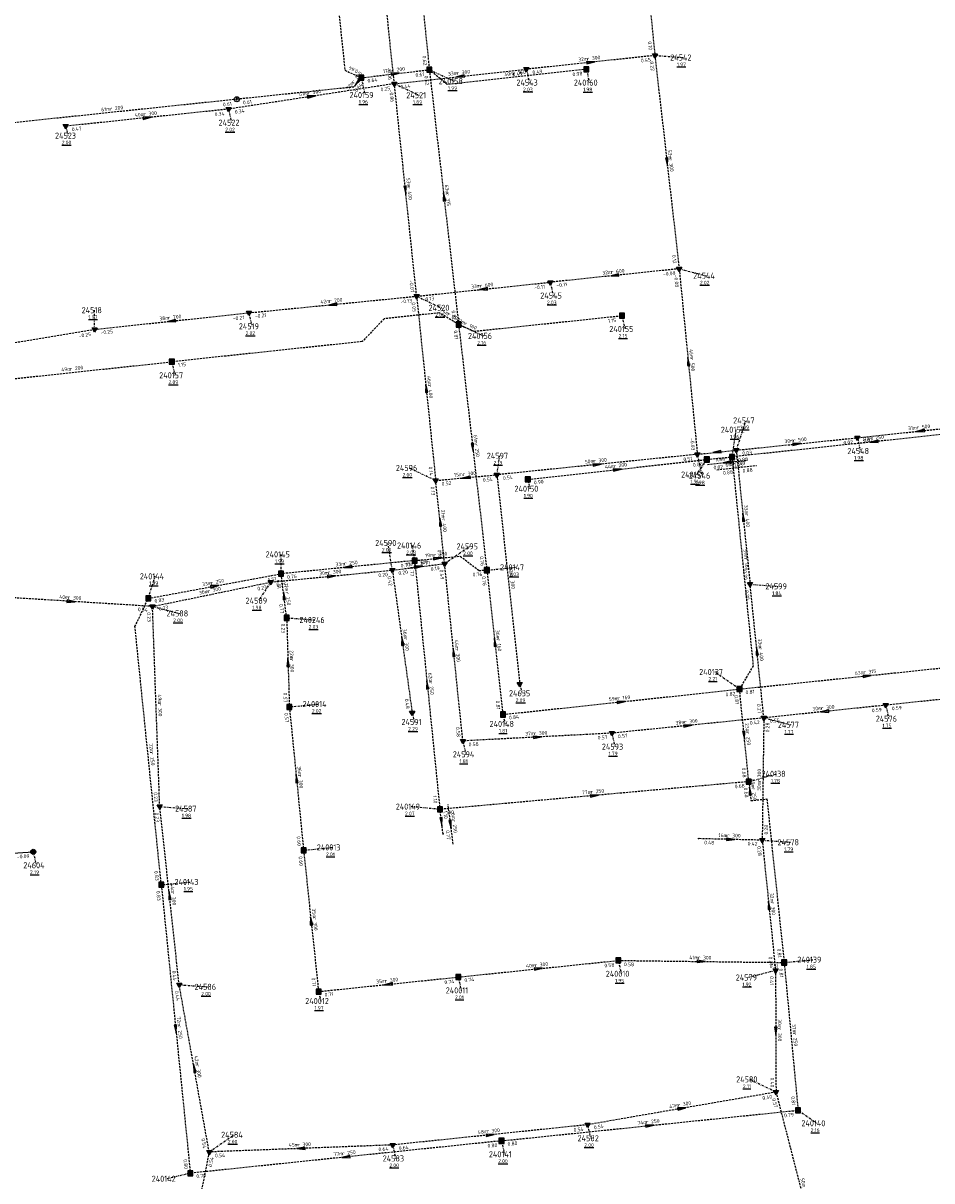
# Model space of a CAD drawing. Extents: x 188323 to 208361, y 565368 to 574910.
# Tile 216 of 256: x 204121 to 204345, y 569151 to 569437. Entities that reach past the tile are written whole.
import ezdxf

# ---------------------------------------------------------------- set-up
doc = ezdxf.new("R2010")
doc.units = 0
doc.linetypes.add('DASHDOT', pattern=[1, 0.5, -0.25, 0, -0.25])
doc.linetypes.add('DASHED', pattern=[0.75, 0.5, -0.25])
doc.layers.get('0').update_dxf_attribs({"linetype": 'CONTINUOUS'})
for name, color, linetype in [('RIO-AFM', 7, 'CONTINUOUS'), ('RIO-BOK', 7, 'CONTINUOUS'), ('RIO-DET', 7, 'CONTINUOUS'), ('RIO-KNP', 7, 'CONTINUOUS'), ('RIO-KNR', 7, 'CONTINUOUS'), ('RIO-LAG_0B', 7, 'CONTINUOUS'), ('RIO-LAG_1B', 7, 'DASHED'), ('RIO-LAG_2B', 7, 'DASHED'), ('RIO-LEN', 7, 'CONTINUOUS'), ('RIO-MVD', 1, 'CONTINUOUS'), ('RIO-VRB', 6, 'DASHDOT'), ('RIO-VRH', 7, 'CONTINUOUS')]:
    doc.layers.add(name, color=color, linetype=linetype)
doc.styles.add('RIO-TXT', font='isocp.shx')

# ---------------------------------------------------------------- blocks, each defined once
blk = doc.blocks.new('L_VHR')
blk.add_lwpolyline([(-0.5, 0), (0.5, 0), (-0.5, 0.15), (-0.5, -0.15), (0.5, 0)])
blk = doc.blocks.new('K_FIC')
blk.add_circle((0, 0), 0.0625)
at = {"style": 'RIO-TXT', "flags": 1}
blk.add_attdef('KNOOPNAAM', (2, 2), '', height=1, dxfattribs=at)
blk = doc.blocks.new('K_IPR')
blk.add_lwpolyline([(-0.5, -0.5), (0.5, -0.5), (0.5, 0.5), (-0.5, 0.5)], close=True)
blk.add_solid([(-0.5, 0.5), (0.5, 0.5), (-0.5, -0.5), (0.5, -0.5)])
at = {"style": 'RIO-TXT', "flags": 1}
blk.add_attdef('KNOOPNAAM', (2, 2), '', height=1, dxfattribs=at)
blk = doc.blocks.new('K_TEE')
for p, q in [((-0.15, 0.25), (0.15, 0.25)), ((0, -0.25), (0, 0.25))]:
    blk.add_line(p, q)
blk.add_circle((0, 0), 0.5)
at = {"style": 'RIO-TXT', "flags": 1}
blk.add_attdef('KNOOPNAAM', (2, 2), '', height=1, dxfattribs=at)
blk = doc.blocks.new('K_IPD')
blk.add_lwpolyline([(-0.496027, 0.307994), (0.503973, 0.307994), (0.003973, -0.558031)], close=True)
blk.add_solid([(-0.496027, 0.307994), (0.503973, 0.307994), (0.003973, -0.558031)])
at = {"style": 'RIO-TXT', "flags": 1}
blk.add_attdef('KNOOPNAAM', (2, 2), '', height=1, dxfattribs=at)
blk = doc.blocks.new('K_IPG')
blk.add_circle((0, 0), 0.5)
for points in [[(0, 0), (-0.5, 0), (-0.433013, 0.25)], [(0, 0), (-0.433013, -0.25), (-0.5, 0)], [(0, 0), (-0.433013, 0.25), (-0.25, 0.433013)], [(0, 0), (-0.25, -0.433013), (-0.433013, -0.25)], [(0, 0), (-0.25, 0.433013), (0, 0.5)], [(0, 0), (0, -0.5), (-0.25, -0.433013)], [(0, 0), (0, 0.5), (0.25, 0.433013)], [(0, 0), (0.25, 0.433013), (0.433013, 0.25)], [(0, 0), (0.433013, 0.25), (0.5, 0)], [(0, 0), (0.5, 0), (0.433013, -0.25)], [(0, 0), (0.433013, -0.25), (0.25, -0.433013)], [(0, 0), (0.25, -0.433013), (0, -0.5)]]:
    blk.add_solid(points)
at = {"style": 'RIO-TXT', "flags": 1}
blk.add_attdef('KNOOPNAAM', (2, 2), '', height=1, dxfattribs=at)
blk = doc.blocks.new('224_02______240002____240149_')
at = {"layer": 'RIO-LAG_1B'}
blk.add_line((0, 0), (-1.259, 9.739), dxfattribs=at)
at = {"layer": 'RIO-VRH', "xscale": 2, "yscale": 2, "zscale": 2, "rotation": 277.3547}
blk.add_blockref('L_VHR', (-0.6295, 4.8695), dxfattribs=at)
at = {"layer": 'RIO-AFM', "style": 'RIO-TXT'}
blk.add_text('r 250', height=0.9, rotation=277.3547, dxfattribs=at).set_placement((-0.271, 6.0049))
at = {"layer": 'RIO-BOK', "style": 'RIO-TXT'}
for s, p in [('1.10', (-2.4675, 8.1709)), ('0.77', (-1.843, 3.3512))]:
    blk.add_text(s, height=0.9, rotation=277.3547, dxfattribs=at).set_placement(p)
at = {"layer": 'RIO-LEN', "style": 'RIO-TXT'}
blk.add_text('6m', height=0.9, rotation=277.3547, dxfattribs=at).set_placement((-0.4792, 7.6115))
blk = doc.blocks.new('247_02______240151____240152_')
at = {"layer": 'RIO-LAG_1B'}
blk.add_line((0, 0), (9.761, 1.082), dxfattribs=at)
at = {"layer": 'RIO-AFM', "style": 'RIO-TXT'}
blk.add_text('r 200', height=0.9, rotation=6.3294, dxfattribs=at).set_placement((3.7516, 0.9192))
at = {"layer": 'RIO-BOK', "style": 'RIO-TXT'}
for p in [(6.376, -0.7013), (1.5456, -1.2371)]:
    blk.add_text('0.88', height=0.9, rotation=6.3294, dxfattribs=at).set_placement(p)
at = {"layer": 'RIO-LEN', "style": 'RIO-TXT'}
blk.add_text('6m', height=0.9, rotation=6.3294, dxfattribs=at).set_placement((2.1415, 0.7406))
blk = doc.blocks.new('283_02______24546_____24547_')
at = {"layer": 'RIO-LAG_2B'}
blk.add_line((0, 0), (9.768, 1.017), dxfattribs=at)
at = {"layer": 'RIO-VRH', "xscale": 2, "yscale": 2, "zscale": 2, "rotation": 185.9463}
blk.add_blockref('L_VHR', (4.884, 0.5085), dxfattribs=at)
at = {"layer": 'RIO-AFM', "style": 'RIO-TXT'}
blk.add_text('r 500', height=0.9, rotation=5.9463, dxfattribs=at).set_placement((4.0262, 0.9221))
at = {"layer": 'RIO-BOK', "style": 'RIO-TXT'}
for s, p in [('0.03', (6.3711, -0.7439)), ('0.02', (1.5373, -1.2474))]:
    blk.add_text(s, height=0.9, rotation=5.9463, dxfattribs=at).set_placement(p)
at = {"layer": 'RIO-LEN', "style": 'RIO-TXT'}
blk.add_text('10m', height=0.9, rotation=5.9463, dxfattribs=at).set_placement((1.8778, 0.6983))

msp = doc.modelspace()

# ---------------------------------------------------------------- linework, layer by layer
at = {"layer": 'RIO-LAG_0B'}
msp.add_line((204104.192, 569231.488), (204123.392, 569232.704), dxfattribs=at)
at = {"layer": 'RIO-LAG_1B'}
for p, q in [((204215.376, 569482.56), (204221.136, 569425.856)), ((204204.368, 569423.872), (204221.136, 569425.856)), ((204221.136, 569425.856), (204228.368, 569362.944)), ((204173.616, 569418.56), (204112.784, 569412.16)), ((204228.368, 569362.944), (204235.328, 569302.272)), ((204109.104, 569348.544), (204157.584, 569353.728)), ((204365.984, 569337.728), (204295.856, 569330.24)), ((204245.44, 569324.672), (204289.632, 569329.6)), ((204289.632, 569329.6), (204295.856, 569330.24)), ((204217.52, 569304.64), (204184.544, 569301.376)), ((204217.52, 569304.64), (204223.744, 569243.2)), ((204235.328, 569302.272), (204239.296, 569266.624)), ((204151.76, 569295.296), (204184.544, 569301.376)), ((204185.92, 569290.496), (204184.544, 569301.376)), ((204185.92, 569290.496), (204186.592, 569268.48)), ((204297.696, 569272.896), (204360.72, 569279.488)), ((204239.296, 569266.624), (204297.696, 569272.896)), ((204299.984, 569250.048), (204297.696, 569272.896)), ((204186.592, 569268.48), (204190.096, 569233.088)), ((204299.984, 569250.048), (204223.744, 569243.2)), ((204224.512, 569237.12), (204223.744, 569243.2)), ((204190.096, 569233.088), (204193.792, 569198.208)), ((204154.976, 569224.576), (204162.144, 569153.344)), ((204228.304, 569201.792), (204267.808, 569205.888)), ((204267.808, 569205.888), (204308.72, 569205.376)), ((204308.72, 569205.376), (204312.144, 569168.896)), ((204193.792, 569198.208), (204228.304, 569201.792)), ((204238.944, 569161.344), (204312.144, 569168.896)), ((204238.944, 569161.344), (204162.144, 569153.344))]:
    msp.add_line(p, q, dxfattribs=at)
for points in [[(204189.904, 569531.2), (204189.216, 569530.112), (204200.304, 569425.728), (204204.368, 569423.872)], [(204259.904, 569425.984), (204225.52, 569422.208), (204221.136, 569425.856)], [(204204.368, 569423.872), (204202.464, 569421.568), (204173.616, 569418.56)], [(204228.368, 569362.944), (204223.584, 569365.824), (204209.968, 569364.352), (204204.592, 569358.72), (204157.584, 569353.728)], [(204228.368, 569362.944), (204232.224, 569361.28), (204268.672, 569365.12)], [(204295.856, 569330.24), (204301.056, 569278.656), (204297.696, 569272.896)], [(204217.52, 569304.64), (204228.784, 569305.728), (204233.376, 569302.208), (204235.328, 569302.272)], [(204154.976, 569224.576), (204148.48, 569288.32), (204151.76, 569295.296)], [(204299.984, 569250.048), (204300.512, 569245.376), (204304.448, 569245.76), (204308.72, 569205.376)]]:
    msp.add_lwpolyline(points, dxfattribs=at)
at = {"layer": 'RIO-LAG_2B'}
for p, q in [((204212.496, 569422.4), (204206.8, 569476.8)), ((204273.504, 569463.168), (204276.8, 569429.376)), ((204276.8, 569429.376), (204245.104, 569425.984)), ((204276.8, 569429.376), (204282.8, 569376.704)), ((204212.496, 569422.4), (204245.104, 569425.984)), ((204212.496, 569422.4), (204171.6, 569416.128)), ((204218, 569369.92), (204212.496, 569422.4)), ((204171.6, 569416.128), (204131.392, 569411.904)), ((204282.8, 569376.704), (204251.008, 569373.376)), ((204282.8, 569376.704), (204287.296, 569330.88)), ((204218, 569369.92), (204251.008, 569373.376)), ((204176.608, 569365.824), (204218, 569369.92)), ((204218, 569369.92), (204222.704, 569324.416)), ((204138.496, 569361.728), (204176.608, 569365.824)), ((204099.6, 569355.328), (204138.496, 569361.728)), ((204326.8, 569334.976), (204357.904, 569338.304)), ((204296.896, 569331.904), (204326.8, 569334.976)), ((204287.296, 569330.88), (204237.792, 569325.824)), ((204287.296, 569330.88), (204296.896, 569331.904)), ((204296.896, 569331.904), (204300.304, 569298.816)), ((204222.704, 569324.416), (204237.792, 569325.824)), ((204237.792, 569325.824), (204243.456, 569274.176)), ((204224.896, 569303.872), (204222.704, 569324.416)), ((204182, 569299.328), (204212, 569302.272)), ((204212, 569302.272), (204224.896, 569303.872)), ((204212, 569302.272), (204216.896, 569267.072)), ((204229.408, 569260.096), (204224.896, 569303.872)), ((204152.8, 569293.312), (204182, 569299.328)), ((204303.696, 569265.792), (204300.304, 569298.816)), ((204152.8, 569293.312), (204112.608, 569295.808)), ((204154.592, 569243.904), (204152.8, 569293.312)), ((204364.496, 569272.128), (204333.792, 569268.928)), ((204333.792, 569268.928), (204303.696, 569265.792)), ((204303.696, 569265.792), (204266.208, 569262.016)), ((204303.696, 569265.792), (204303.296, 569235.584)), ((204266.208, 569262.016), (204229.408, 569260.096)), ((204159.392, 569199.872), (204154.592, 569243.904)), ((204303.296, 569235.584), (204287.6, 569235.968)), ((204303.296, 569235.584), (204306.592, 569203.392)), ((204306.592, 569203.392), (204306.704, 569173.376)), ((204166.8, 569158.592), (204159.392, 569199.872)), ((204306.704, 569173.376), (204260.192, 569165.312)), ((204306.704, 569173.376), (204319.2, 569124.672)), ((204260.192, 569165.312), (204212.096, 569160.32)), ((204212.096, 569160.32), (204166.8, 569158.592)), ((204166.8, 569158.592), (204162.304, 569136.32))]:
    msp.add_line(p, q, dxfattribs=at)
at = {"layer": 'RIO-VRB'}
for p, q in [((204276.8, 569429.4), (204283.7675, 569428.8713)), ((204221.14, 569425.87), (204227.2669, 569423.0322)), ((204245.1, 569426), (204245.8071, 569422.6868)), ((204259.91, 569425.99), (204260.6171, 569422.6768)), ((204204.37, 569423.9), (204205.2506, 569419.602)), ((204212.5, 569422.4), (204218.6269, 569419.5622)), ((204171.6, 569416.1), (204172.3071, 569412.7868)), ((204131.4, 569411.9), (204131.9335, 569409.5716)), ((204282.8, 569376.7), (204289.4482, 569374.98)), ((204251, 569373.4), (204251.7071, 569370.0868)), ((204218, 569369.9), (204224.1269, 569367.0622)), ((204138.5, 569361.7), (204138.4994, 569366.475)), ((204176.6, 569365.8), (204177.3071, 569362.4868)), ((204268.67, 569365.14), (204269.3771, 569361.8268)), ((204228.37, 569362.97), (204234.4969, 569360.1322)), ((204157.58, 569353.71), (204158.2871, 569350.3968)), ((204296.9, 569331.9), (204299.319, 569339.2486)), ((204295.85, 569330.26), (204296.9041, 569336.9429)), ((204326.8, 569335), (204327.5071, 569331.6868)), ((204237.8, 569325.8), (204238.5071, 569330.5132)), ((204287.3, 569330.9), (204288.3541, 569325.6171)), ((204222.7, 569324.4), (204216.051, 569327.5179)), ((204289.63, 569329.57), (204287.0944, 569325.8738)), ((204245.44, 569324.7), (204245.9735, 569322.3716)), ((204212, 569302.3), (204210.944, 569308.9825)), ((204217.52, 569304.63), (204216.9855, 569308.3582)), ((204224.9, 569303.9), (204231.0269, 569308.1378)), ((204184.54, 569301.39), (204184.5394, 569306.165)), ((204235.33, 569302.27), (204242.405, 569302.97)), ((204151.76, 569295.28), (204153.4952, 569300.7492)), ((204182, 569299.3), (204178.9647, 569294.7376)), ((204300.3, 569298.8), (204307.2675, 569298.2713)), ((204152.8, 569293.3), (204159.4482, 569291.58)), ((204185.92, 569290.5), (204192.8875, 569289.9713)), ((204297.69, 569272.88), (204291.5619, 569277.1159)), ((204243.45, 569274.19), (204243.9835, 569271.8616)), ((204186.6, 569268.5), (204193.675, 569269.2)), ((204333.8, 569268.9), (204334.5071, 569265.5868)), ((204216.9, 569267.1), (204217.4335, 569264.7716)), ((204239.29, 569266.63), (204239.8235, 569264.3016)), ((204303.7, 569265.8), (204310.3482, 569264.08)), ((204266.2, 569262), (204266.9071, 569258.6868)), ((204229.4, 569260.1), (204230.1071, 569256.7868)), ((204299.99, 569250.05), (204306.9575, 569251.9787)), ((204154.6, 569243.9), (204161.5675, 569243.3713)), ((204223.74, 569243.18), (204216.665, 569243.8778)), ((204190.1, 569233.1), (204197.175, 569233.8)), ((204303.3, 569235.6), (204310.2675, 569235.0713)), ((204123.4, 569232.7), (204124.1071, 569229.3868)), ((204154.97, 569224.56), (204162.045, 569225.26)), ((204267.8, 569205.9), (204268.5071, 569202.5868)), ((204308.72, 569205.37), (204315.795, 569206.07)), ((204228.3, 569201.8), (204229.0071, 569198.4868)), ((204306.6, 569203.4), (204299.9525, 569201.6779)), ((204159.4, 569199.9), (204166.3675, 569199.3713)), ((204193.8, 569198.2), (204194.3335, 569195.8716)), ((204306.7, 569173.4), (204300.051, 569176.5179)), ((204312.14, 569168.89), (204316.7934, 569165.6847)), ((204260.2, 569165.3), (204260.9071, 569161.9868)), ((204166.8, 569158.6), (204172.9269, 569162.8378)), ((204212.1, 569160.3), (204212.8071, 569156.9868)), ((204238.95, 569161.34), (204239.6571, 569158.0268)), ((204162.14, 569153.35), (204156.4321, 569151.9702))]:
    msp.add_line(p, q, dxfattribs=at)

# ---------------------------------------------------------------- block references
at = {"layer": 'RIO-DET'}
for name, p in [('283_02______24546_____24547_', (204289.792, 569328.384)), ('247_02______240151____240152_', (204292.128, 569327.04)), ('224_02______240002____240149_', (204227.024, 569234.624))]:
    msp.add_blockref(name, p, dxfattribs=at)
at = {"layer": 'RIO-KNP', "xscale": 1.25, "yscale": 1.25, "zscale": 1.25}
for name, p in [('K_IPD', (204276.8, 569429.376)), ('K_IPR', (204221.136, 569425.856)), ('K_IPD', (204245.104, 569425.984)), ('K_IPR', (204259.904, 569425.984)), ('K_IPR', (204204.368, 569423.872)), ('K_IPD', (204212.496, 569422.4)), ('K_TEE', (204173.616, 569418.56)), ('K_IPD', (204171.6, 569416.128)), ('K_IPD', (204131.392, 569411.904)), ('K_IPD', (204282.8, 569376.704)), ('K_IPD', (204251.008, 569373.376)), ('K_IPD', (204218, 569369.92)), ('K_IPD', (204176.608, 569365.824)), ('K_IPR', (204268.672, 569365.12)), ('K_IPD', (204138.496, 569361.728)), ('K_IPR', (204228.368, 569362.944)), ('K_IPR', (204157.584, 569353.728)), ('K_IPD', (204326.8, 569334.976)), ('K_IPD', (204287.296, 569330.88)), ('K_IPR', (204295.856, 569330.24)), ('K_IPD', (204296.896, 569331.904)), ('K_IPR', (204289.632, 569329.6)), ('K_IPD', (204222.704, 569324.416)), ('K_IPD', (204237.792, 569325.824)), ('K_IPR', (204245.44, 569324.672)), ('K_IPR', (204217.52, 569304.64)), ('K_IPR', (204184.544, 569301.376)), ('K_IPD', (204212, 569302.272)), ('K_IPD', (204224.896, 569303.872)), ('K_IPR', (204235.328, 569302.272)), ('K_IPD', (204182, 569299.328)), ('K_IPD', (204300.304, 569298.816)), ('K_IPR', (204151.76, 569295.296)), ('K_IPD', (204152.8, 569293.312)), ('K_IPR', (204185.92, 569290.496)), ('K_IPD', (204243.456, 569274.176)), ('K_IPR', (204297.696, 569272.896)), ('K_IPR', (204186.592, 569268.48)), ('K_IPD', (204216.896, 569267.072)), ('K_IPD', (204333.792, 569268.928)), ('K_IPR', (204239.296, 569266.624)), ('K_IPD', (204303.696, 569265.792)), ('K_IPD', (204266.208, 569262.016)), ('K_IPD', (204229.408, 569260.096)), ('K_IPR', (204299.984, 569250.048)), ('K_IPD', (204154.592, 569243.904)), ('K_IPR', (204223.744, 569243.2)), ('K_FIC', (204224.512, 569237.12)), ('K_FIC', (204287.6, 569235.968)), ('K_IPD', (204303.296, 569235.584)), ('K_IPG', (204123.392, 569232.704)), ('K_IPR', (204190.096, 569233.088)), ('K_IPR', (204154.976, 569224.576)), ('K_IPR', (204267.808, 569205.888)), ('K_IPR', (204308.72, 569205.376)), ('K_IPR', (204228.304, 569201.792)), ('K_IPD', (204306.592, 569203.392)), ('K_IPD', (204159.392, 569199.872)), ('K_IPR', (204193.792, 569198.208)), ('K_IPD', (204306.704, 569173.376)), ('K_IPR', (204312.144, 569168.896)), ('K_IPD', (204260.192, 569165.312)), ('K_IPR', (204238.944, 569161.344)), ('K_IPD', (204166.8, 569158.592)), ('K_IPD', (204212.096, 569160.32)), ('K_IPR', (204162.144, 569153.344))]:
    msp.add_blockref(name, p, dxfattribs=at)
at = {"layer": 'RIO-VRH'}
for p, xscale, yscale, zscale, rotation in [((204260.95, 569427.7), 2, 2, 2, 366.1213), ((204212.755, 569424.885), 2, 2, 2, 6.6992), ((204203.42, 569422.74), 1.747, 1.747, 1.747, 230.6786), ((204228.8, 569424.2), 2, 2, 2, 186.301), ((204192.05, 569419.25), 2, 2, 2, 368.7558), ((204151.5, 569414), 2, 2, 2, 365.9639), ((204279.8, 569403.05), 2, 2, 2, 276.5037), ((204215.25, 569396.15), 2, 2, 2, 275.9891), ((204224.755, 569394.42), 2, 2, 2, 456.5655), ((204266.9, 569375.05), 2, 2, 2, 185.924), ((204234.5, 569371.65), 2, 2, 2, 186.0536), ((204197.3, 569367.85), 2, 2, 2, 185.6552), ((204157.55, 569363.75), 2, 2, 2, 186.1414), ((204285.05, 569353.8), 2, 2, 2, 455.62), ((204220.35, 569347.15), 2, 2, 2, 455.906), ((204342.35, 569336.65), 2, 2, 2, 186.0563), ((204231.85, 569332.62), 2, 2, 2, 276.5495), ((204311.85, 569333.45), 2, 2, 2, 5.9186), ((204330.92, 569333.99), 2, 2, 2, 186.0705), ((204292.1, 569331.4), 2, 2, 2, 185.9463), ((204262.55, 569328.35), 2, 2, 2, 365.8818), ((204267.535, 569327.135), 2, 2, 2, 6.2883), ((204230.25, 569325.1), 2, 2, 2, 185.2965), ((204298.6, 569315.35), 2, 2, 2, 455.8733), ((204223.8, 569314.15), 2, 2, 2, 96.1338), ((204223.15, 569305.19), 2, 2, 2, 5.6798), ((204201.03, 569303.01), 2, 2, 2, 185.6102), ((204218.45, 569303.1), 2, 2, 2, 7.0696), ((204197, 569300.8), 2, 2, 2, 5.71), ((204168.15, 569298.335), 2, 2, 2, 10.5574), ((204185.23, 569295.945), 2, 2, 2, 97.2305), ((204132.7, 569294.55), 2, 2, 2, 356.4418), ((204214.45, 569284.7), 2, 2, 2, 457.9332), ((204237.31, 569284.45), 2, 2, 2, 456.3486), ((204227.15, 569282), 2, 2, 2, 95.8745), ((204302, 569282.3), 2, 2, 2, 95.8909), ((204186.26, 569279.5), 2, 2, 2, 451.7793), ((204329.205, 569276.18), 2, 2, 2, 5.9772), ((204220.63, 569273.905), 2, 2, 2, 455.7883), ((204268.49, 569269.755), 2, 2, 2, 6.108), ((204318.75, 569267.35), 2, 2, 2, 185.8796), ((204284.95, 569263.9), 2, 2, 2, 365.7856), ((204298.84, 569261.465), 2, 2, 2, 275.7613), ((204247.8, 569261.05), 2, 2, 2, 362.9553), ((204188.35, 569250.8), 2, 2, 2, 455.655), ((204300.255, 569247.715), 2, 2, 2, 456.4832), ((204261.865, 569246.615), 2, 2, 2, 365.1478), ((204224.13, 569240.155), 2, 2, 2, 277.3547), ((204295.45, 569235.8), 2, 2, 2, 358.5407), ((204157, 569221.9), 2, 2, 2, 96.2343), ((204304.95, 569219.5), 2, 2, 2, 455.86), ((204191.95, 569215.65), 2, 2, 2, 456.0602), ((204288.26, 569205.635), 2, 2, 2, 359.258), ((204248.05, 569203.85), 2, 2, 2, 5.9253), ((204211.05, 569200), 2, 2, 2, 185.9565), ((204158.555, 569188.955), 2, 2, 2, 275.7581), ((204306.65, 569188.4), 2, 2, 2, 270.2), ((204163.1, 569179.25), 2, 2, 2, 100.1663), ((204283.45, 569169.35), 2, 2, 2, 369.8804), ((204275.545, 569165.115), 2, 2, 2, 5.889), ((204236.15, 569162.8), 2, 2, 2, 365.934), ((204189.45, 569159.45), 2, 2, 2, 182.1489), ((204200.545, 569157.345), 2, 2, 2, 185.9381)]:
    msp.add_blockref('L_VHR', p, dxfattribs=dict(at, xscale=xscale, yscale=yscale, zscale=zscale, rotation=rotation))

# ---------------------------------------------------------------- texts
at = {"layer": 'RIO-AFM', "style": 'RIO-TXT'}
for s, rotation, p in [('r 300', 366.1213, (204260.0896, 569428.1202)), ('r 200', 410.6786, (204202.5192, 569422.4299)), ('r 200', 6.6992, (204211.8921, 569425.2871)), ('r 300', 6.301, (204227.94, 569424.6081)), ('r 160', 366.3048, (204241.8534, 569424.5084)), ('r 300', 368.7558, (204191.171, 569419.6332)), ('r 200', 365.9775, (204142.3448, 569415.7766)), ('r 300', 365.9639, (204150.6405, 569414.4253)), ('r 300', 276.5037, (204280.2213, 569403.9137)), ('r 400', 275.9891, (204215.679, 569397.0098)), ('r 315', 276.5655, (204225.1786, 569395.2844)), ('r 600', 365.924, (204266.0411, 569375.4732)), ('r 600', 6.0536, (204233.6418, 569372.0618)), ('r 700', 5.6552, (204196.4445, 569368.2677)), ('r 700', 6.1414, (204156.6907, 569364.1604)), ('r 250', 329.2867, (204225.5394, 569365.2348)), ('r 160', 335.9296, (204229.7592, 569362.8979)), ('r 500', 275.62, (204285.4824, 569354.6569)), ('r 200', 6.0644, (204132.4864, 569351.5466)), ('r 400', 275.906, (204220.778, 569348.0088)), ('r 500', 6.0563, (204341.4915, 569337.0617)), ('r 250', 276.5495, (204232.2731, 569333.4844)), ('r 500', 5.9186, (204310.9927, 569333.8638)), ('r 250', 366.0705, (204330.0588, 569334.4232)), ('r 300', 365.8818, (204261.6912, 569328.7795)), ('r 200', 6.2883, (204266.6749, 569327.5432)), ('r 300', 5.2965, (204229.397, 569325.5231)), ('r 400', 275.8733, (204299.0246, 569316.2082)), ('r 400', 276.1339, (204224.2166, 569315.01)), ('r 250', 365.6102, (204200.1734, 569303.4383)), ('r 300', 7.0696, (204217.5843, 569303.4965)), ('r 250', 5.6798, (204222.2943, 569305.6074)), ('r 160', 275.7597, (204298.8821, 569305.303)), ('r 300', 5.71, (204196.144, 569301.2169)), ('r 250', 10.5574, (204167.2619, 569298.6781)), ('r 300', 276.256, (204241.0497, 569300.8567)), ('r 300', 11.6103, (204166.506, 569296.6267)), ('r 250', 277.2305, (204185.6271, 569296.8121)), ('r 300', 356.4418, (204131.9228, 569295.1116)), ('r 300', 277.9332, (204214.8441, 569285.5731)), ('r 160', 276.3486, (204237.7282, 569285.3119)), ('r 300', 275.8745, (204227.5779, 569282.8588)), ('r 400', 275.8909, (204302.4242, 569283.1586)), ('r 300', 271.7793, (204186.7412, 569280.3258)), ('r 315', 5.9772, (204328.3471, 569276.5929)), ('r 250', 275.7883, (204221.0648, 569274.7639)), ('r 160', 6.108, (204267.6312, 569270.1659)), ('r 300', 272.0956, (204154.1853, 569269.4289)), ('r 300', 365.8796, (204317.8918, 569267.7734)), ('r 300', 365.7856, (204284.0923, 569264.3271)), ('r 300', 362.9553, (204246.9645, 569261.5187)), ('r 250', 275.7613, (204299.263, 569262.3222)), ('r 250', 275.8214, (204152.16, 569257.294)), ('r 300', 275.655, (204188.7785, 569251.6569)), ('r 300', 449.2322, (204302.9802, 569249.8962)), ('r 250', 365.1478, (204261.0106, 569247.0639)), ('r 250', 276.4832, (204300.6614, 569248.577)), ('r 300', 358.5407, (204294.6528, 569236.3249)), ('r 300', 276.2343, (204157.4226, 569222.7612)), ('r 300', 275.86, (204305.3745, 569220.3583)), ('r 300', 276.0602, (204192.3723, 569216.5098)), ('r 300', 5.9253, (204247.1927, 569204.2637)), ('r 300', 359.258, (204287.4562, 569206.1579)), ('r 300', 5.9565, (204210.1924, 569200.4132)), ('r 250', 275.7581, (204158.9934, 569189.8135)), ('r 300', 270.2, (204307.1563, 569189.212)), ('r 250', 275.3643, (204310.8632, 569187.9849)), ('r 300', 280.1663, (204163.4618, 569180.1383)), ('r 300', 369.8804, (204282.5634, 569169.7177)), ('r 250', 5.889, (204274.6879, 569165.5292)), ('r 300', 365.934, (204235.2908, 569163.2283)), ('r 300', 362.1489, (204188.6206, 569159.9331)), ('r 250', 365.9381, (204199.6847, 569157.7823))]:
    msp.add_text(s, height=0.9, rotation=rotation, dxfattribs=at).set_placement(p)
at = {"layer": 'RIO-BOK', "style": 'RIO-TXT'}
for s, rotation, p in [('0.10', 275.5848, (204275.0799, 569432.809)), ('0.62', 275.8071, (204219.4212, 569429.2738)), ('0.45', 366.1213, (204273.4075, 569427.6462)), ('0.22', 276.5037, (204275.5683, 569427.8501)), ('0.64', 515.5585, (204203.6733, 569425.7531)), ('-0.06', 275.9901, (204210.7122, 569426.3353)), ('0.61', 6.6992, (204217.7671, 569424.0642)), ('0.49', 6.301, (204241.7148, 569424.2177)), ('0.49', 366.1213, (204246.6419, 569424.7582)), ('0.98', 366.3048, (204256.5235, 569424.2271)), ('0.64', 410.6786, (204203.1977, 569420.2585)), ('0.64', 6.6992, (204205.9236, 569422.6729)), ('0.44', 6.301, (204214.045, 569421.1621)), ('0.62', 276.5655, (204219.91, 569424.3187)), ('0.25', 368.7558, (204209.1913, 569420.4981)), ('-0.06', 275.9891, (204211.2544, 569420.8612)), ('0.61', 365.9775, (204170.2214, 569416.8032)), ('0.34', 368.7558, (204173.1973, 569414.9304)), ('0.61', 366.0342, (204175.16, 569417.2859)), ('0.34', 365.9639, (204168.2022, 569414.3609)), ('0.47', 365.9639, (204132.9385, 569410.654)), ('0.12', 276.5037, (204281.0375, 569380.0821)), ('-0.08', 365.924, (204278.8645, 569374.9018)), ('-0.07', 275.9891, (204216.2112, 569373.8347)), ('-0.11', 365.924, (204252.5376, 569372.1529)), ('-0.08', 275.62, (204281.5446, 569375.1692)), ('-0.11', 6.0536, (204247.0702, 569371.5754)), ('-0.13', 5.6552, (204214.0572, 569368.1027)), ('0.05', 275.906, (204216.7522, 569368.363)), ('-0.13', 6.0536, (204219.5396, 569368.6554)), ('-0.21', 6.1414, (204172.6721, 569363.9692)), ('-0.21', 5.6552, (204178.1309, 569364.5448)), ('0.81', 276.5655, (204226.6103, 569366.3507)), ('1.15', 6.091, (204265.2775, 569363.37)), ('-0.25', 9.3419, (204134.6805, 569359.6528)), ('-0.25', 6.1414, (204140.0415, 569360.4578)), ('0.81', 276.5495, (204227.1396, 569361.4191)), ('1.15', 366.0464, (204159.1203, 569352.4662)), ('-0.03', 275.62, (204285.5323, 569334.8459)), ('0.02', 5.9186, (204323.4029, 569333.2403)), ('0.02', 6.0563, (204328.3397, 569333.7555)), ('0.14', 275.8733, (204295.6513, 569330.3637)), ('0.03', 5.9186, (204298.4367, 569330.6518)), ('0.14', 275.906, (204220.9683, 569327.7995)), ('0.51', 365.8818, (204283.8998, 569329.1717)), ('0.88', 6.2883, (204286.244, 569327.7884)), ('0.88', 366.0705, (204297.3908, 569329.0169)), ('0.54', 5.2965, (204234.3835, 569324.0772)), ('0.54', 365.8818, (204239.3367, 569324.5518)), ('0.90', 6.2883, (204246.9847, 569323.4618)), ('0.13', 276.1339, (204221.4583, 569322.858)), ('0.52', 5.2965, (204224.223, 569323.1352)), ('0.16', 276.1339, (204223.1389, 569307.2915)), ('0.76', 276.5495, (204233.5698, 569305.6516)), ('0.20', 7.0696, (204213.5615, 569301.0829)), ('0.77', 365.6102, (204214.112, 569302.9073)), ('0.77', 275.7883, (204216.2691, 569303.0956)), ('0.77', 5.6798, (204219.0515, 569303.3754)), ('0.19', 7.0696, (204221.5383, 569302.0723)), ('0.49', 275.8745, (204223.6514, 569302.3637)), ('0.76', 2.349, (204231.8295, 569300.7252)), ('0.20', 275.8733, (204298.5624, 569302.1997)), ('0.51', 10.5574, (204181.296, 569299.3612)), ('0.51', 277.2305, (204183.3281, 569299.8246)), ('0.25', 5.71, (204183.5321, 569298.0462)), ('0.76', 365.6102, (204186.0707, 569300.1345)), ('0.20', 5.71, (204208.5961, 569300.5526)), ('0.42', 277.9332, (204210.8074, 569300.7198)), ('0.76', 276.3486, (204234.0941, 569300.7234)), ('0.23', 11.6103, (204178.7944, 569297.2121)), ('0.20', 275.8909, (204299.0518, 569297.2633)), ('0.83', 10.5574, (204153.3926, 569294.1602)), ('0.23', 11.6103, (204154.4529, 569292.2104)), ('0.77', 277.2305, (204184.0883, 569293.8558)), ('0.54', 356.4418, (204149.1614, 569292.1469)), ('0.23', 272.0956, (204151.4528, 569291.8493)), ('0.23', 271.7793, (204184.5648, 569289.0568)), ('0.57', 271.7793, (204185.1024, 569272.0153)), ('0.48', 277.9332, (204215.0427, 569270.4355)), ('0.82', 6.108, (204294.2985, 569271.109)), ('0.81', 275.7613, (204296.4383, 569271.3461)), ('0.81', 5.9772, (204299.228, 569271.6334)), ('0.81', 276.3486, (204237.5258, 569270.0156)), ('0.27', 275.8909, (204301.9612, 569269.1997)), ('0.59', 365.8796, (204330.4009, 569267.1595)), ('0.59', 365.9501, (204335.3382, 569267.6536)), ('0.57', 275.655, (204185.3455, 569266.9685)), ('0.84', 6.108, (204240.8308, 569265.3869)), ('0.42', 365.7856, (204300.2977, 569264.0698)), ('0.28', 449.2322, (204305.0358, 569262.222)), ('0.55', 365.8796, (204305.2366, 569264.5517)), ('0.58', 275.8745, (204227.669, 569263.5008)), ('0.57', 365.7856, (204267.7346, 569260.7492)), ('0.58', 362.9553, (204230.8709, 569258.775)), ('0.57', 362.9553, (204262.7165, 569260.4394)), ('0.68', 275.7613, (204298.2524, 569253.4529)), ('0.68', 365.1478, (204296.5656, 569248.3822)), ('0.68', 276.4832, (204298.7578, 569248.5005)), ('0.23', 272.0956, (204153.1003, 569247.4078)), ('1.10', 275.7883, (204222.0253, 569246.585)), ('0.23', 276.2343, (204153.361, 569242.3559)), ('1.10', 365.1478, (204225.2606, 569241.9122)), ('0.28', 449.2322, (204304.7175, 569236.982)), ('0.60', 275.655, (204188.3767, 569236.5069)), ('0.48', 358.5407, (204288.9646, 569234.5657)), ('0.42', 358.5407, (204299.7063, 569234.2988)), ('0.28', 275.86, (204302.051, 569234.064)), ('-0.09', 3.576, (204119.3946, 569231.0469)), ('0.60', 276.0602, (204188.8564, 569231.5596)), ('0.83', 275.8214, (204153.2548, 569227.9636)), ('0.83', 275.7581, (204153.7182, 569223.0262)), ('0.81', 276.0588, (204306.976, 569208.7646)), ('0.58', 5.9253, (204264.4031, 569204.1399)), ('0.58', 359.258, (204269.1824, 569204.4829)), ('0.41', 275.86, (204304.8625, 569206.8006)), ('0.51', 359.258, (204305.1427, 569204.0399)), ('0.44', 276.2343, (204157.6479, 569203.2894)), ('0.74', 5.9253, (204229.8368, 569200.552)), ('0.41', 270.2, (204305.2056, 569201.9947)), ('0.81', 275.3643, (204307.4577, 569203.8449)), ('0.71', 276.0602, (204192.0524, 569201.5946)), ('0.74', 5.9565, (204224.904, 569200.038)), ('0.44', 280.1663, (204158.2699, 569198.2745)), ('0.71', 5.9565, (204195.3375, 569196.9528)), ('0.40', 270.2, (204305.3049, 569176.9549)), ('0.40', 369.8804, (204303.4288, 569171.4372)), ('0.57', 284.4032, (204305.693, 569171.6955)), ('0.81', 275.3643, (204310.4347, 569172.306)), ('0.79', 5.889, (204308.7418, 569167.132)), ('0.54', 365.934, (204256.8014, 569163.5677)), ('0.54', 369.8804, (204261.82, 569164.162)), ('0.54', 280.1663, (204164.818, 569161.8616)), ('0.64', 362.1489, (204208.5938, 569158.7939)), ('0.64', 365.934, (204213.6378, 569159.0532)), ('0.80', 365.9381, (204235.5493, 569159.6256)), ('0.80', 5.889, (204240.486, 569160.091)), ('0.80', 275.7581, (204160.4333, 569156.7556)), ('0.54', 438.5834, (204167.4562, 569154.836)), ('0.54', 362.1489, (204168.2521, 569157.2544)), ('0.79', 365.9381, (204163.6779, 569152.1033))]:
    msp.add_text(s, height=0.9, rotation=rotation, dxfattribs=at).set_placement(p)
at = {"layer": 'RIO-KNR', "style": 'RIO-TXT'}
for s, p in [('24542', (204280.58, 569428.1213)), ('240158', (204223.4419, 569422.2822)), ('24543', (204242.6196, 569421.9368)), ('240160', (204256.7921, 569421.9268)), ('240159', (204201.4256, 569418.852)), ('24521', (204215.4394, 569418.8122)), ('24522', (204169.1196, 569412.0368)), ('24523', (204128.746, 569408.8216)), ('24544', (204286.2607, 569374.23)), ('24545', (204248.5196, 569369.3368)), ('24520', (204220.9394, 569366.3122)), ('24518', (204135.3119, 569365.725)), ('24519', (204174.1196, 569361.7368)), ('240155', (204265.5521, 569361.0768)), ('240156', (204230.6719, 569359.3822)), ('240157', (204154.4621, 569349.6468)), ('24547', (204296.1315, 569338.4986)), ('240152', (204293.0791, 569336.1929)), ('24597', (204235.3196, 569329.7632)), ('24548', (204324.3196, 569330.9368)), ('24596', (204212.8635, 569326.7679)), ('240151', (204283.2694, 569325.1238)), ('24546', (204285.1666, 569324.8671)), ('240150', (204242.1485, 569321.6216)), ('24590', (204207.7565, 569308.2325)), ('240146', (204213.1605, 569307.6082)), ('24595', (204227.8394, 569307.3878)), ('240145', (204180.7144, 569305.415)), ('240147', (204238.58, 569302.22)), ('240144', (204149.6702, 569299.9992)), ('24599', (204304.08, 569297.5213)), ('24589', (204175.7772, 569293.9876)), ('24588', (204156.2607, 569290.83)), ('240246', (204189.0625, 569289.2213)), ('240137', (204287.7369, 569276.3659)), ('24635', (204240.796, 569271.1116)), ('240014', (204189.85, 569268.45)), ('24591', (204214.246, 569264.0216)), ('240148', (204235.9985, 569263.5516)), ('24577', (204307.1607, 569263.33)), ('24576', (204331.3196, 569264.8368)), ('24593', (204263.7196, 569257.9368)), ('24594', (204226.9196, 569256.0368)), ('240138', (204303.1325, 569251.2287)), ('240149', (204212.84, 569243.1278)), ('24587', (204158.38, 569242.6213)), ('240013', (204193.35, 569233.05)), ('24578', (204307.08, 569234.3213)), ('24604', (204120.9196, 569228.6368)), ('240143', (204158.22, 569224.51)), ('240139', (204311.97, 569205.32)), ('240010', (204264.6821, 569201.8368)), ('24579', (204296.765, 569200.9279)), ('24586', (204163.18, 569198.6213)), ('240011', (204225.1821, 569197.7368)), ('240012', (204190.5085, 569195.1216)), ('24580', (204296.8635, 569175.7679)), ('240140', (204312.9684, 569164.9347)), ('24584', (204169.7394, 569162.0878)), ('24582', (204257.7196, 569161.2368)), ('240141', (204235.8321, 569157.2768)), ('24583', (204209.6196, 569156.2368)), ('240142', (204152.6071, 569151.2202))]:
    msp.add_text(s, height=1.5, dxfattribs=at).set_placement(p)
at = {"layer": 'RIO-LEN', "style": 'RIO-TXT'}
for s, rotation, p in [('32m', 366.1213, (204257.9421, 569427.8885)), ('17m', 6.6992, (204209.7469, 569425.0351)), ('33m', 6.301, (204225.7931, 569424.371)), ('40m', 366.3048, (204239.7067, 569424.2698)), ('32m', 410.6786, (204201.1517, 569420.758)), ('41m', 368.7558, (204189.0364, 569419.3031)), ('61m', 365.9775, (204140.1967, 569415.5503)), ('40m', 365.9639, (204148.4923, 569414.1995)), ('53m', 276.5037, (204279.9756, 569406.0597)), ('53m', 275.9891, (204215.4526, 569399.1579)), ('63m', 276.5655, (204224.9306, 569397.4301)), ('32m', 365.924, (204263.8928, 569375.2489)), ('33m', 6.0536, (204231.4939, 569371.834)), ('42m', 5.6552, (204194.295, 569368.0548)), ('38m', 6.1414, (204154.5431, 569363.9293)), ('74m', 329.2867, (204223.6818, 569366.3369)), ('41m', 335.9296, (204227.7865, 569363.7777)), ('46m', 275.62, (204285.2698, 569356.8064)), ('49m', 6.0644, (204130.3385, 569351.3184)), ('46m', 275.906, (204220.5547, 569350.1572)), ('31m', 6.0563, (204339.3436, 569336.8338)), ('61m', 276.5495, (204232.0257, 569335.6302)), ('30m', 5.9186, (204308.8442, 569333.641)), ('71m', 366.0705, (204327.9111, 569334.1934)), ('50m', 365.8818, (204259.5427, 569328.5568)), ('44m', 6.2883, (204264.5279, 569327.3066)), ('15m', 5.2965, (204227.2462, 569325.3236)), ('21m', 276.1339, (204223.9848, 569317.1575)), ('33m', 275.8733, (204298.8025, 569318.3568)), ('59m', 275.7597, (204298.6643, 569307.452)), ('19m', 5.6798, (204220.1449, 569305.3936)), ('30m', 5.71, (204193.9948, 569301.002)), ('33m', 365.6102, (204198.0239, 569303.2257)), ('13m', 7.0696, (204215.4407, 569303.2306)), ('52m', 276.256, (204240.8133, 569303.0038)), ('33m', 10.5574, (204165.1385, 569298.2823)), ('11m', 277.2305, (204185.3542, 569298.9548)), ('40m', 356.4418, (204129.7669, 569295.2443)), ('30m', 11.6103, (204164.3902, 569296.192)), ('36m', 277.9332, (204214.545, 569287.7123)), ('36m', 276.3486, (204237.4883, 569287.4585)), ('44m', 275.8745, (204227.3558, 569285.0073)), ('33m', 275.8909, (204302.2015, 569285.3071)), ('22m', 271.7793, (204186.6731, 569282.4847)), ('62m', 275.7883, (204220.8459, 569276.9128)), ('63m', 5.9772, (204326.1989, 569276.368)), ('49m', 272.0956, (204154.1053, 569271.5874)), ('59m', 6.108, (204265.4835, 569269.9361)), ('30m', 365.8796, (204315.7433, 569267.5507)), ('38m', 365.7856, (204281.9434, 569264.108)), ('37m', 362.9553, (204244.8074, 569261.406)), ('23m', 275.7613, (204299.0451, 569264.4712)), ('72m', 275.8214, (204151.9399, 569259.4427)), ('36m', 275.655, (204188.5646, 569253.8062)), ('49m', 276.4832, (204300.4164, 569250.7231)), ('77m', 365.1478, (204258.8594, 569246.8687)), ('30m', 449.2322, (204302.953, 569247.7364)), ('16m', 358.5407, (204292.4935, 569236.3786)), ('44m', 276.2343, (204157.187, 569224.9083)), ('32m', 275.86, (204305.1529, 569222.5069)), ('35m', 276.0602, (204192.1432, 569218.6577)), ('40m', 5.9253, (204245.0442, 569204.0407)), ('41m', 359.258, (204285.2964, 569206.1845)), ('35m', 5.9565, (204208.0441, 569200.1891)), ('72m', 275.7581, (204158.7756, 569191.9625)), ('30m', 270.2, (204307.1477, 569191.372)), ('37m', 275.3643, (204310.6602, 569190.1353)), ('42m', 280.1663, (204163.0795, 569182.2642)), ('47m', 369.8804, (204280.4357, 569169.3457)), ('74m', 5.889, (204272.5393, 569165.3076)), ('48m', 365.934, (204233.1425, 569163.0036)), ('45m', 362.1489, (204186.4622, 569159.8507)), ('77m', 365.9381, (204197.5364, 569157.5574)), ('50m', 284.4032, (204312.7094, 569152.0551))]:
    msp.add_text(s, height=0.9, rotation=rotation, dxfattribs=at).set_placement(p)
at = {"layer": 'RIO-MVD', "style": 'RIO-TXT'}
for s, p in [('%%U1.97', (204282.2375, 569426.7213)), ('%%U1.99', (204225.7369, 569420.8822)), ('%%U2.03', (204244.2771, 569420.5368)), ('%%U1.98', (204259.0871, 569420.5268)), ('%%U1.96', (204203.7206, 569417.452)), ('%%U1.89', (204217.0969, 569417.4122)), ('%%U2.02', (204170.7771, 569410.6368)), ('%%U2.00', (204130.4035, 569407.4216)), ('%%U2.02', (204287.9182, 569372.83)), ('%%U2.03', (204250.1771, 569367.9368)), ('%%U1.97', (204136.9694, 569364.325)), ('%%U2.05', (204222.5969, 569364.9122)), ('%%U2.02', (204175.7771, 569360.3368)), ('%%U2.16', (204232.9669, 569357.9822)), ('%%U2.15', (204267.8471, 569359.6768)), ('%%U2.09', (204156.7571, 569348.2468)), ('%%U1.99', (204297.789, 569337.0986)), ('%%U1.96', (204295.3741, 569334.7929)), ('%%U1.98', (204325.9771, 569329.5368)), ('%%U2.19', (204236.9771, 569328.3632)), ('%%U2.00', (204214.521, 569325.3679)), ('%%U1.94', (204285.5644, 569323.7238)), ('%%U1.98', (204286.8241, 569323.4671)), ('%%U1.90', (204244.4435, 569320.2216)), ('%%U2.00', (204209.414, 569306.8325)), ('%%U1.99', (204183.0094, 569304.015)), ('%%U2.03', (204215.4555, 569306.2082)), ('%%U2.00', (204229.4969, 569305.9878)), ('%%U2.03', (204240.875, 569300.82)), ('%%U1.99', (204151.9652, 569298.5992)), ('%%U1.84', (204305.7375, 569296.1213)), ('%%U1.98', (204177.4347, 569292.5876)), ('%%U2.00', (204157.9182, 569289.43)), ('%%U2.03', (204191.3575, 569287.8213)), ('%%U2.21', (204290.0319, 569274.9659)), ('%%U2.09', (204242.4535, 569269.7116)), ('%%U2.02', (204192.145, 569267.05)), ('%%U2.29', (204215.9035, 569262.6216)), ('%%U1.81', (204238.2935, 569262.1516)), ('%%U1.77', (204308.8182, 569261.93)), ('%%U1.75', (204332.9771, 569263.4368)), ('%%U1.79', (204265.3771, 569256.5368)), ('%%U1.81', (204228.5771, 569254.6368)), ('%%U1.78', (204305.4275, 569249.8287)), ('%%U1.98', (204160.0375, 569241.2213)), ('%%U2.07', (204215.135, 569241.7278)), ('%%U1.79', (204308.7375, 569232.9213)), ('%%U2.01', (204195.645, 569231.65)), ('%%U2.19', (204122.5771, 569227.2368)), ('%%U1.95', (204160.515, 569223.11)), ('%%U1.85', (204314.265, 569203.92)), ('%%U1.95', (204266.9771, 569200.4368)), ('%%U1.92', (204298.4225, 569199.5279)), ('%%U2.00', (204164.8375, 569197.2213)), ('%%U2.01', (204227.4771, 569196.3368)), ('%%U1.97', (204192.8035, 569193.7216)), ('%%U2.11', (204298.521, 569174.3679)), ('%%U2.16', (204315.2634, 569163.5347)), ('%%U2.00', (204171.3969, 569160.6878)), ('%%U2.00', (204259.3771, 569159.8368)), ('%%U2.00', (204238.1271, 569155.8768)), ('%%U2.00', (204211.2771, 569154.8368))]:
    msp.add_text(s, height=0.9, dxfattribs=at).set_placement(p)

doc.saveas('drawing.dxf')
